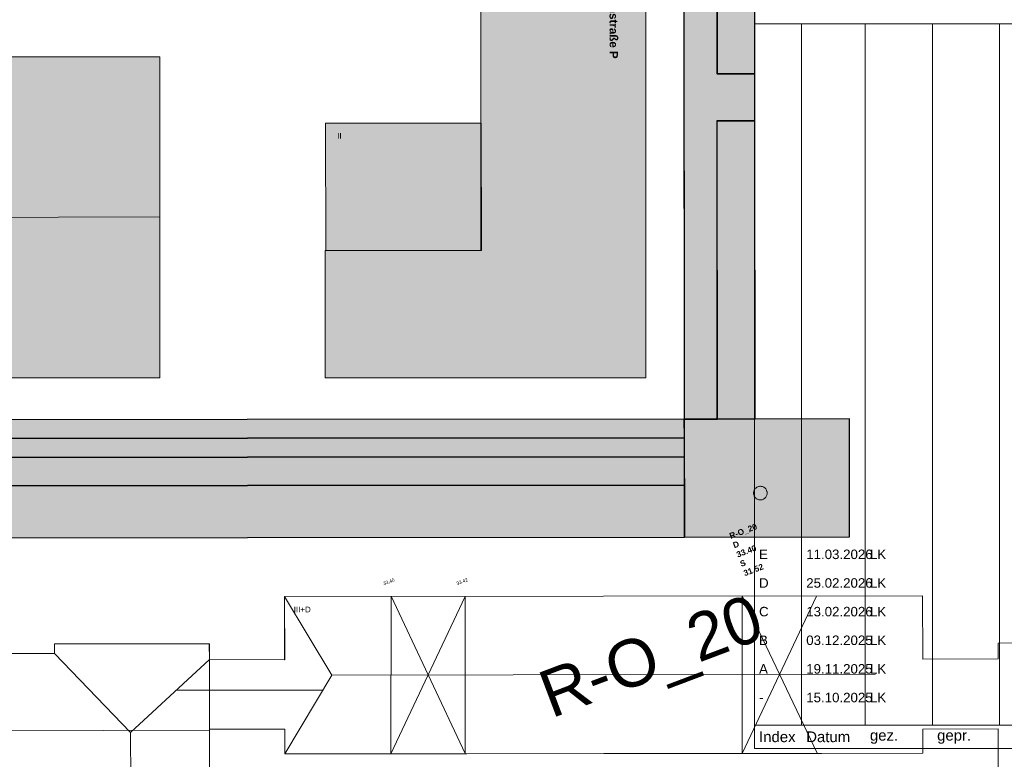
# Model space of a CAD drawing. Header units: metres. Extents: x -5569892 to 1712241, y -5568463 to 2085.
# Tile 45 of 70: x 90 to 194, y -141 to -63. Entities that reach past the tile are written whole.
import ezdxf

# ---------------------------------------------------------------- set-up
doc = ezdxf.new("R2010")
doc.units = ezdxf.units.M
doc.header["$LTSCALE"] = 0.5
for name, color, linetype, lineweight in [('01.01_Text-Beschriftung Geschosse', 7, 'Continuous', 25), ('02.00_Gebäude-Dachlinien Neubau etc', 7, 'Continuous', 9), ('02.00_Gebäude-Kaserne. Bestand', 7, 'Continuous', 9), ('02.02_Nutzung. Gebäude-Gewerbe Neubau', 7, 'Continuous', 9), ('02.02_Nutzung. Gebäude-Quartiersgarage', 7, 'Continuous', 9), ('70 -74 Zeichnungsblatt- 4 Plankopf Linie', 7, 'Continuous', 13), ('70 -74 Zeichnungsblatt- 5 Plankopf Text', 7, 'Continuous', 18), ('70 -76 Layout -2 Plankopf -Linie', 7, 'Continuous', 13), ('99.02_Vermesserplan-Höhe SWP', 7, 'Continuous', 18), ('99.02_Vermesserplan-Kennzeichnung Überdachung', 7, 'Continuous', 18), ('99.03_ALKIS (Januar 2020)-Gebäude', 7, 'Continuous', 9), ('99.04_Erschließung_VP-KRA_S-LP-Krampnitz 1.BA$0$S-Borde-Kantens', 7, 'Continuous', 25), ('99.04_Erschließung_VP-S-Borde-Kantenstein', 7, 'Continuous', 25), ('Keine', 7, 'Continuous', 9)]:
    doc.layers.add(name, color=color, linetype=linetype, lineweight=lineweight)
for name, color, linetype, lineweight, true_color in [('99.04_1.BA Verkehrsanlagen-L-Straßennamen', 1, 'Continuous', 25, 0xff0000), ('99.04_Erschließung_VP-KRA_S-LP-Krampnitz 1.BA$0$E-RW-Schacht-Nr', 4, 'Continuous', 25, 0x00ffff), ('99.04_Erschließung_VP-KRA_S-LP-Krampnitz 1.BA$0$KR Planung Scha', 4, 'Continuous', 25, 0x00ffff), ('99.04_Erschließung_VP-KRA_S-LP-Krampnitz 1.BA$0$KR Planung Scha-2', 4, 'Continuous', 25, 0x00ffff), ('99.04_Erschließung_VP-KRA_S-LP-Krampnitz 1.BA$0$S-Farben-Fahrba', 7, 'Continuous', 25, 0xbababa), ('99.04_Erschließung_VP-S-Farben-Fahrbahn-Betonsteinpflaster', 7, 'Continuous', 25, 0xbababa), ('99.04_Erschließung_VP-S-Farben-Gehweg-Betonsteinpflaster', 7, 'Continuous', 25, 0xffd6a8), ('99.04_Erschließung_VP-S-Farben-Grünflächen', 7, 'Continuous', 25, 0xc2e687), ('99.04_Erschließung_VP-S-Farben-Mulde', 7, 'Continuous', 25, 0xa8ffff)]:
    doc.layers.add(name, color=color, linetype=linetype, lineweight=lineweight, true_color=true_color)
doc.styles.add('Arial', font='arial.ttf')
doc.styles.add('Arial (bold)', font='arialbd.ttf')
doc.styles.add('Helvetica', font='txt')

# ---------------------------------------------------------------- blocks, each defined once
blk = doc.blocks.new('Gruppe')
at = {"layer": '02.00_Gebäude-Dachlinien Neubau etc', "color": 7, "linetype": 'Continuous'}
for p, q in [((51.23, -88.48), (48.73, -78.44)), ((51.23, -88.48), (53.73, -78.44)), ((80.57, -88.49), (78.07, -78.44)), ((80.57, -88.49), (83.07, -78.44))]:
    blk.add_line(p, q, dxfattribs=at)
at = {"layer": '02.00_Gebäude-Dachlinien Neubau etc', "color": 7, "flags": 128}
for points in [[(53.73, -83.48), (53.73, -78.44), (48.73, -78.44), (48.73, -83.48)], [(83.07, -83.49), (83.07, -78.44), (78.07, -78.44), (78.07, -83.49)]]:
    blk.add_lwpolyline(points, dxfattribs=at)
at = {"layer": '02.00_Gebäude-Dachlinien Neubau etc', "color": 7, "linetype": 'Continuous', "flags": 128}
blk.add_lwpolyline([(27.15, -83.47), (48.73, -83.48), (48.73, -88.48), (53.73, -88.48), (53.73, -83.48), (78.07, -83.49), (78.07, -88.49), (83.07, -88.49), (83.07, -83.49), (104.65, -83.43)], dxfattribs=at)
blk = doc.blocks.new('Gruppe-1')
at = {"layer": '02.02_Nutzung. Gebäude-Gewerbe Neubau', "linetype": 'Continuous', "lineweight": 0}
for points in [[(138.63, -100.48), (122.13, -100.48), (122.13, -86.98), (138.63, -86.98), (138.63, -48.48), (156.13, -48.48), (156.13, -100.48)], [(122.19, -73.5), (138.69, -73.49), (138.7, -86.99), (122.2, -87)]]:
    blk.add_hatch(color=9, dxfattribs=at).paths.add_polyline_path(points)
at = {"layer": '02.02_Nutzung. Gebäude-Quartiersgarage', "linetype": 'Continuous', "lineweight": 0}
blk.add_hatch(color=253, dxfattribs=at).paths.add_polyline_path([(27.13, -66.48), (104.63, -66.48), (104.63, -100.48), (27.13, -100.48)])
blk.add_hatch(color=253, dxfattribs=at).paths.add_polyline_path([(27.13, -66.48), (104.63, -66.48), (104.63, -100.48), (27.13, -100.48)])
at = {"layer": '02.02_Nutzung. Gebäude-Gewerbe Neubau', "flags": 128}
for points in [[(138.63, -100.48), (122.13, -100.48), (122.13, -86.98), (138.63, -86.98), (138.63, -48.48), (156.13, -48.48), (156.13, -100.48)], [(122.19, -73.5), (138.69, -73.49), (138.7, -86.99), (122.2, -87)]]:
    blk.add_lwpolyline(points, close=True, dxfattribs=at)
at = {"layer": '02.02_Nutzung. Gebäude-Quartiersgarage', "flags": 128}
blk.add_lwpolyline([(27.13, -66.48), (104.63, -66.48), (104.63, -100.48), (27.13, -100.48)], close=True, dxfattribs=at)
blk.add_lwpolyline([(27.13, -66.48), (104.63, -66.48), (104.63, -100.48), (27.13, -100.48)], close=True, dxfattribs=at)
at = {"layer": '02.00_Gebäude-Dachlinien Neubau etc', "color": 7}
blk.add_blockref('Gruppe', (0, 0), dxfattribs=at)
at = {"layer": '01.01_Text-Beschriftung Geschosse', "color": 7, "insert": (123.42, -74.55), "char_height": 0.604, "width": 2.73, "attachment_point": 1, "rotation": 0.0481, "line_spacing_factor": 4, "style": 'Arial'}
blk.add_mtext('II', dxfattribs=at)
at = {"layer": '99.04_1.BA Verkehrsanlagen-L-Straßennamen', "insert": (152.72, -62.96), "char_height": 0.875, "width": 9.5991, "attachment_point": 5, "rotation": 270.1471, "line_spacing_factor": 1.012097, "style": 'Arial (bold)'}
blk.add_mtext('Planstraße P', dxfattribs=at)
blk = doc.blocks.new('Gruppe-2')
at = {"layer": '99.04_Erschließung_VP-KRA_S-LP-Krampnitz 1.BA$0$KR Planung Scha', "linetype": 'Continuous', "lineweight": 0}
h = blk.add_hatch(color=4, dxfattribs=at)
h.paths.add_polyline_path([(168.02, -112.01), (167.89, -112.07), (167.78, -112.16), (167.68, -112.26), (167.61, -112.39), (167.57, -112.52), (167.55, -112.66), (167.56, -112.8), (167.6, -112.94), (167.66, -113.06), (167.75, -113.18), (167.85, -113.27), (167.97, -113.34), (168.11, -113.38), (168.25, -113.4), (168.39, -113.39), (168.53, -113.36), (168.65, -113.29), (168.76, -113.21), (168.86, -113.1), (168.93, -112.98), (168.97, -112.85), (168.99, -112.71), (168.98, -112.56), (168.94, -112.43), (168.88, -112.3), (168.8, -112.19), (168.69, -112.1), (168.57, -112.03), (168.43, -111.98), (168.29, -111.96), (168.15, -111.97)])
h.paths.add_polyline_path([(168.06, -112.12), (168.17, -112.09), (168.29, -112.08), (168.41, -112.1), (168.52, -112.14), (168.62, -112.19), (168.71, -112.27), (168.78, -112.37), (168.83, -112.47), (168.86, -112.58), (168.87, -112.7), (168.86, -112.82), (168.82, -112.93), (168.76, -113.03), (168.68, -113.12), (168.59, -113.19), (168.48, -113.24), (168.37, -113.27), (168.25, -113.28), (168.14, -113.27), (168.02, -113.23), (167.92, -113.17), (167.83, -113.09), (167.76, -113), (167.71, -112.89), (167.68, -112.78), (167.67, -112.66), (167.69, -112.55), (167.72, -112.44), (167.78, -112.33), (167.86, -112.25), (167.95, -112.17)])
at = {"layer": '99.04_Erschließung_VP-KRA_S-LP-Krampnitz 1.BA$0$KR Planung Scha', "color": 4, "lineweight": 5, "flags": 128}
blk.add_lwpolyline([(168.94, -112.43), (168.97, -112.5), (168.98, -112.56), (168.99, -112.63), (168.99, -112.71), (168.98, -112.78), (168.97, -112.85), (168.95, -112.91), (168.93, -112.98), (168.89, -113.04), (168.86, -113.1), (168.81, -113.16), (168.76, -113.21), (168.71, -113.25), (168.65, -113.29), (168.59, -113.33), (168.53, -113.36), (168.46, -113.38), (168.39, -113.39), (168.32, -113.4), (168.25, -113.4), (168.18, -113.4), (168.11, -113.38), (168.04, -113.36), (167.97, -113.34), (167.91, -113.31), (167.85, -113.27), (167.8, -113.22), (167.75, -113.18), (167.7, -113.12), (167.66, -113.06), (167.63, -113), (167.6, -112.94), (167.58, -112.87), (167.56, -112.8), (167.55, -112.73), (167.55, -112.66), (167.56, -112.59), (167.57, -112.52), (167.59, -112.45), (167.61, -112.39), (167.65, -112.32), (167.68, -112.26), (167.73, -112.21), (167.78, -112.16), (167.83, -112.11), (167.89, -112.07), (167.95, -112.04), (168.02, -112.01), (168.08, -111.99), (168.15, -111.97), (168.22, -111.96), (168.29, -111.96), (168.36, -111.97), (168.43, -111.98), (168.5, -112), (168.57, -112.03), (168.63, -112.06), (168.69, -112.1), (168.74, -112.14), (168.8, -112.19), (168.84, -112.24), (168.88, -112.3), (168.92, -112.36)], close=True, dxfattribs=at)
at = {"layer": '99.04_Erschließung_VP-KRA_S-LP-Krampnitz 1.BA$0$KR Planung Scha-2', "insert": (166.63, -121.5), "char_height": 0.625, "width": 2.6529, "attachment_point": 7, "rotation": 20.7002, "line_spacing_factor": 1.012097, "style": 'Arial (bold)'}
blk.add_mtext('R-O_20\\PD 33.40 \\PS 31.52', dxfattribs=at)
blk = doc.blocks.new('_23-07-06_Massenplan_TB_Weiterführende Schule (3D)')
at = {"layer": '99.04_Erschließung_VP-KRA_S-LP-Krampnitz 1.BA$0$S-Farben-Fahrba', "linetype": 'Continuous', "lineweight": 0, "true_color": 0xbababa}
blk.add_hatch(color=9, dxfattribs=at).paths.add_polyline_path([(160.22, -117.34), (177.72, -117.32), (177.71, -104.82), (160.21, -104.84)])
at = {"layer": '99.04_Erschließung_VP-S-Farben-Fahrbahn-Betonsteinpflaster', "linetype": 'Continuous', "lineweight": 0, "true_color": 0xbababa}
blk.add_hatch(color=9, dxfattribs=at).paths.add_polyline_path([(21.22, -117.45), (160.22, -117.34), (160.22, -111.84), (21.22, -111.95)])
at = {"layer": '99.04_Erschließung_VP-S-Farben-Gehweg-Betonsteinpflaster', "linetype": 'Continuous', "lineweight": 0, "true_color": 0xffd6a8}
for points in [[(160.21, -104.84), (163.71, -104.84), (163.69, -73.26), (167.69, -73.26), (167.68, -68.26), (163.68, -68.26), (163.66, -41.08), (167.66, -41.08), (167.66, -36.08), (163.66, -36.08), (163.63, 0.52), (160.13, 0.52)], [(160.22, -106.84), (160.21, -104.84), (21.21, -104.95), (21.22, -106.95)]]:
    blk.add_hatch(color=41, dxfattribs=at).paths.add_polyline_path(points)
at = {"layer": '99.04_Erschließung_VP-S-Farben-Grünflächen', "linetype": 'Continuous', "lineweight": 0, "true_color": 0xc2e687}
blk.add_hatch(color=71, dxfattribs=at).paths.add_polyline_path([(21.22, -108.95), (21.22, -111.95), (160.22, -111.84), (160.22, -108.84)])
at = {"layer": '99.04_Erschließung_VP-S-Farben-Mulde', "linetype": 'Continuous', "lineweight": 0, "true_color": 0xa8ffff}
for points in [[(163.68, -68.26), (167.68, -68.26), (167.66, -41.08), (163.66, -41.08)], [(163.71, -104.84), (167.71, -104.83), (167.69, -73.26), (163.65, -73.26)], [(21.22, -106.95), (21.22, -108.95), (160.22, -108.84), (160.22, -106.84)]]:
    blk.add_hatch(color=131, dxfattribs=at).paths.add_polyline_path(points)
at = {"layer": '02.00_Gebäude-Dachlinien Neubau etc'}
blk.add_line((109.88, -137.7), (109.87, -130.32), dxfattribs=at)
at = {"layer": '02.00_Gebäude-Kaserne. Bestand'}
for p, q in [((122.85, -131.96), (117.84, -123.63)), ((117.85, -123.63), (185.47, -123.56)), ((117.86, -130.34), (117.85, -123.63)), ((129.14, -123.61), (129.1, -140.3)), ((137, -123.62), (129.1, -140.3)), ((137, -140.26), (129.14, -123.61)), ((137, -140.26), (137, -123.62)), ((166.33, -123.58), (166.35, -140.26)), ((174.28, -140.23), (166.33, -123.58)), ((166.35, -140.26), (174.23, -123.59)), ((93.45, -128.66), (109.87, -128.64)), ((93.45, -128.66), (93.45, -129.68)), ((109.87, -128.64), (109.87, -130.32)), ((62.69, -129.71), (93.45, -129.68)), ((93.45, -129.68), (101.52, -138.06)), ((101.52, -138.06), (109.87, -130.32)), ((109.87, -130.32), (117.86, -130.34)), ((117.87, -140.31), (122.86, -131.96)), ((122.86, -131.96), (180.49, -131.87)), ((121.91, -133.56), (106.36, -133.57)), ((117.87, -137.69), (109.88, -137.7)), ((109.88, -137.7), (109.98, -204.61)), ((117.87, -140.31), (117.87, -137.69)), ((67.71, -137.91), (109.88, -137.79)), ((101.78, -210.41), (101.52, -138.06)), ((137.16, -140.29), (117.87, -140.31)), ((165.65, -140.26), (137.16, -140.29)), ((174.77, -140.25), (165.65, -140.26))]:
    blk.add_line(p, q, dxfattribs=at)
at = {"layer": '99.02_Vermesserplan-Kennzeichnung Überdachung', "color": 7, "linetype": 'Continuous', "lineweight": 18}
for p, q in [((137, -123.62), (129.1, -140.3)), ((137, -140.27), (129.14, -123.61))]:
    blk.add_line(p, q, dxfattribs=at)
at = {"layer": '99.03_ALKIS (Januar 2020)-Gebäude', "flags": 128}
blk.add_lwpolyline([(185.49, -140.24), (117.87, -140.31), (117.87, -137.7), (109.87, -137.7), (109.99, -210.38), (93.57, -210.44), (93.5, -146.1), (62.74, -146.15), (62.69, -129.71), (93.46, -129.68), (93.44, -128.65), (109.86, -128.64), (109.88, -130.32), (117.85, -130.33), (117.84, -123.63), (185.47, -123.55), (185.49, -130.26), (193.49, -130.24), (193.48, -128.57), (209.87, -128.53), (209.96, -210.27), (193.54, -210.3), (193.48, -137.67), (185.5, -137.68)], close=True, dxfattribs=at)
at = {"layer": '99.04_Erschließung_VP-KRA_S-LP-Krampnitz 1.BA$0$S-Borde-Kantens', "linetype": 'Continuous'}
blk.add_line((160.21, -104.84), (160.22, -117.34), dxfattribs=at)
at = {"layer": '99.04_Erschließung_VP-KRA_S-LP-Krampnitz 1.BA$0$S-Farben-Fahrba', "flags": 128}
blk.add_lwpolyline([(160.22, -117.34), (177.72, -117.32), (177.71, -104.82), (160.21, -104.84)], close=True, dxfattribs=at)
at = {"layer": '99.04_Erschließung_VP-S-Borde-Kantenstein', "linetype": 'Continuous', "lineweight": 9}
for p, q in [((160.13, 0.52), (160.21, -104.84)), ((163.66, -41.08), (163.68, -68.26)), ((163.65, -68.26), (167.68, -68.26)), ((163.65, -73.26), (167.69, -73.26)), ((163.69, -73.26), (163.71, -104.84)), ((21.21, -104.95), (160.21, -104.84)), ((163.71, -104.84), (167.71, -104.83)), ((21.22, -106.95), (160.22, -106.84)), ((160.22, -106.84), (160.22, -111.84))]:
    blk.add_line(p, q, dxfattribs=at)
at = {"layer": '99.04_Erschließung_VP-S-Farben-Fahrbahn-Betonsteinpflaster', "flags": 128}
blk.add_lwpolyline([(21.22, -117.45), (160.22, -117.34), (160.22, -111.84), (21.22, -111.95)], close=True, dxfattribs=at)
at = {"layer": '99.04_Erschließung_VP-S-Farben-Gehweg-Betonsteinpflaster', "flags": 128}
for points in [[(160.21, -104.84), (163.71, -104.84), (163.69, -73.26), (167.69, -73.26), (167.68, -68.26), (163.68, -68.26), (163.66, -41.08), (167.66, -41.08), (167.66, -36.08), (163.66, -36.08), (163.63, 0.52), (160.13, 0.52)], [(160.22, -106.84), (160.21, -104.84), (21.21, -104.95), (21.22, -106.95)]]:
    blk.add_lwpolyline(points, close=True, dxfattribs=at)
at = {"layer": '99.04_Erschließung_VP-S-Farben-Grünflächen', "flags": 128}
blk.add_lwpolyline([(21.22, -108.95), (21.22, -111.95), (160.22, -111.84), (160.22, -108.84)], close=True, dxfattribs=at)
at = {"layer": '99.04_Erschließung_VP-S-Farben-Mulde', "flags": 128}
for points in [[(163.68, -68.26), (167.68, -68.26), (167.66, -41.08), (163.66, -41.08)], [(163.71, -104.84), (167.71, -104.83), (167.69, -73.26), (163.65, -73.26)], [(21.22, -106.95), (21.22, -108.95), (160.22, -108.84), (160.22, -106.84)]]:
    blk.add_lwpolyline(points, close=True, dxfattribs=at)
at = {"layer": '99.04_Erschließung_VP-KRA_S-LP-Krampnitz 1.BA$0$KR Planung Scha'}
blk.add_blockref('Gruppe-2', (0, 0), dxfattribs=at)
at = {"layer": 'Keine', "color": 7}
blk.add_blockref('Gruppe-1', (0, 0), dxfattribs=at)
at = {"layer": '01.01_Text-Beschriftung Geschosse', "color": 255, "insert": (118.81, -124.73), "char_height": 0.604, "width": 10.9558, "attachment_point": 1, "rotation": 0.5655, "line_spacing_factor": 4, "style": 'Arial'}
blk.add_mtext('III+D', dxfattribs=at)
at = {"layer": '99.02_Vermesserplan-Höhe SWP', "color": 7, "char_height": 0.36, "attachment_point": 2, "rotation": 20.7002, "line_spacing_factor": 0.251004, "style": 'Arial'}
for s, insert in [('33.40', (128.83, -121.9)), ('33.42', (136.6, -121.88))]:
    blk.add_mtext(s, dxfattribs=dict(at, insert=insert))
at = {"layer": '99.04_Erschließung_VP-KRA_S-LP-Krampnitz 1.BA$0$E-RW-Schacht-Nr', "insert": (144.34, -131.89), "char_height": 5, "attachment_point": 1, "rotation": 20.7002, "line_spacing_factor": 0.252012, "style": 'Arial'}
blk.add_mtext('R-O_20', dxfattribs=at)
blk = doc.blocks.new('Gruppe-502')
at = {"layer": '70 -74 Zeichnungsblatt- 4 Plankopf Linie'}
for p, q in [((0.40945, 0.4155), (0.40945, -0.11361)), ((0.41945, -0.10861), (0.41945, 0.03998)), ((0.43295, -0.10861), (0.43295, 0.03998)), ((0.4472, -0.10861), (0.4472, 0.03998)), ((0.46145, -0.10861), (0.46145, 0.03998)), ((0.58945, -0.10861), (0.40945, -0.10861)), ((0.58945, -0.11361), (0.40945, -0.11361))]:
    blk.add_line(p, q, dxfattribs=at)
at = {"layer": '70 -76 Layout -2 Plankopf -Linie'}
blk.add_line((0.40945, 0.03998), (0.58945, 0.03998), dxfattribs=at)
at = {"layer": '70 -74 Zeichnungsblatt- 5 Plankopf Text', "char_height": 0.002265, "attachment_point": 4, "line_spacing_factor": 0.970891, "style": 'Arial'}
for s, insert, width in [('Index', (0.41045, -0.11111), 0.008), ('Datum', (0.42045, -0.11111), 0.02), ('gez.', (0.43395, -0.11111), 0.008), ('gepr.', (0.4482, -0.11111), 0.008)]:
    blk.add_mtext(s, dxfattribs=dict(at, insert=insert, width=width))
blk = doc.blocks.new('Plankopf')
at = {"layer": '70 -74 Zeichnungsblatt- 4 Plankopf Linie', "color": 7, "transparency": 33554687}
blk.add_blockref('Gruppe-502', (0, 0), dxfattribs=at)
at = {"layer": '70 -74 Zeichnungsblatt- 4 Plankopf Linie', "color": 0, "flags": 1}
for tag in ['Approval', 'Approval', 'Approval', 'Approval', 'Approval', 'Approval', 'AR_Genehmigt_-_Datum', 'Auto_Generate_Page_Number', 'Auto_Total_Num_Sheets', 'Auftraggeber', 'Auftraggeber_Zusatz_-1-', 'Auftraggeber_Zusatz_-2-', 'Architekt', 'Architekt_Zusatz_-1-', 'Architekt_Zusatz_-2-', 'Approval', 'Current_Plot_Date', 'Scale', 'Sheet_Number', 'Sheet_Title', 'Teil', 'Gewerk', 'Total_Num_Sheets', 'Tragwerksplanung', 'Tragwerksplanung_Zusatz_-1-', 'Tragwerksplanung_Zusatz_-2-', 'Geschäftszeichen', 'Zone', 'Zone', 'Zone', 'Zone', 'Zone', 'Zone', 'Status', 'TGA', 'TGA_Zusatz_-1-', 'TGA_Zusatz_-2-', 'Zone', 'Number', 'Publish_Date', 'Number', 'Publish_Date', 'Number', 'Publish_Date', 'Number', 'Publish_Date', 'Number', 'Publish_Date', 'Number', 'Publish_Date', 'Planungsgrundlagen', 'Plot_Date_Format', 'BH_Genehmigt_-_Datum', 'Papiermaße', 'Ebene', 'Page_Number', 'Plannummer_Fachplaner', 'File_Name', 'File_Name_Include_Path', 'Projektname_Zusatz', 'Project_Address', 'Landschaftsarchitekt', 'Landschaftsarchitekten_Zusatz-1-', 'Landschaftsarchitekten_Zusatz_-2-', 'Höhe_üNHN', 'Leistungsphase', 'Number', 'Publish_Date', 'Recipients', 'Recipients', 'Recipients', 'Recipients', 'Recipients', 'Recipients', 'Project_Date', 'Project_ID', 'Project_Name', 'Recipients', 'Date', 'Note', 'Date', 'Note', 'Date', 'Note', 'Date', 'Note', 'Date', 'Note', 'Date', 'Note', 'Format', 'Date', 'Date', 'Note']:
    blk.add_attdef(tag, (-0.5945, -0.4205), '', height=0.00018, dxfattribs=at)
at = {"layer": '70 -74 Zeichnungsblatt- 5 Plankopf Text', "attachment_point": 1, "line_spacing_factor": 0.970891, "style": 'Helvetica'}
for s, insert, char_height, width in [('E', (0.41045, -0.07143), 0.00201, 0.008), ('11.03.2026', (0.42045, -0.07143), 0.002014, 0.0115029), ('LK', (0.43395, -0.07143), 0.002014, 0.0122808), ('D', (0.41045, -0.0775), 0.00201, 0.008), ('25.02.2026', (0.42045, -0.0775), 0.002014, 0.0115029), ('LK', (0.43395, -0.0775), 0.002014, 0.0122808), ('C', (0.41045, -0.08357), 0.00201, 0.008), ('13.02.2026', (0.42045, -0.08357), 0.002014, 0.0115029), ('LK', (0.43395, -0.08357), 0.002014, 0.0122808), ('B', (0.41045, -0.08964), 0.00201, 0.008), ('03.12.2025', (0.42045, -0.08964), 0.002014, 0.0115029), ('LK', (0.43395, -0.08964), 0.002014, 0.0122808), ('A', (0.41045, -0.0957), 0.00201, 0.008), ('19.11.2025', (0.42045, -0.0957), 0.002014, 0.0115029), ('LK', (0.43395, -0.0957), 0.002014, 0.0122808), ('15.10.2025', (0.42045, -0.10177), 0.002014, 0.0115029), ('LK', (0.43395, -0.10177), 0.002014, 0.0122808), ('-', (0.41045, -0.10177), 0.00201, 0.008)]:
    blk.add_mtext(s, dxfattribs=dict(at, insert=insert, char_height=char_height, width=width))

msp = doc.modelspace()

# ---------------------------------------------------------------- block references
at = {"layer": 'Keine', "color": 1}
msp.add_blockref('_23-07-06_Massenplan_TB_Weiterführende Schule (3D)', (0, 0), dxfattribs=at)

# ---------------------------------------------------------------- next in the draw order: block references
at = {"layer": '70 -74 Zeichnungsblatt- 4 Plankopf Linie', "xscale": 500, "yscale": 500, "zscale": 500}
msp.add_blockref('Plankopf', (-37.09, -82.95), dxfattribs=at)

doc.saveas('drawing.dxf')
